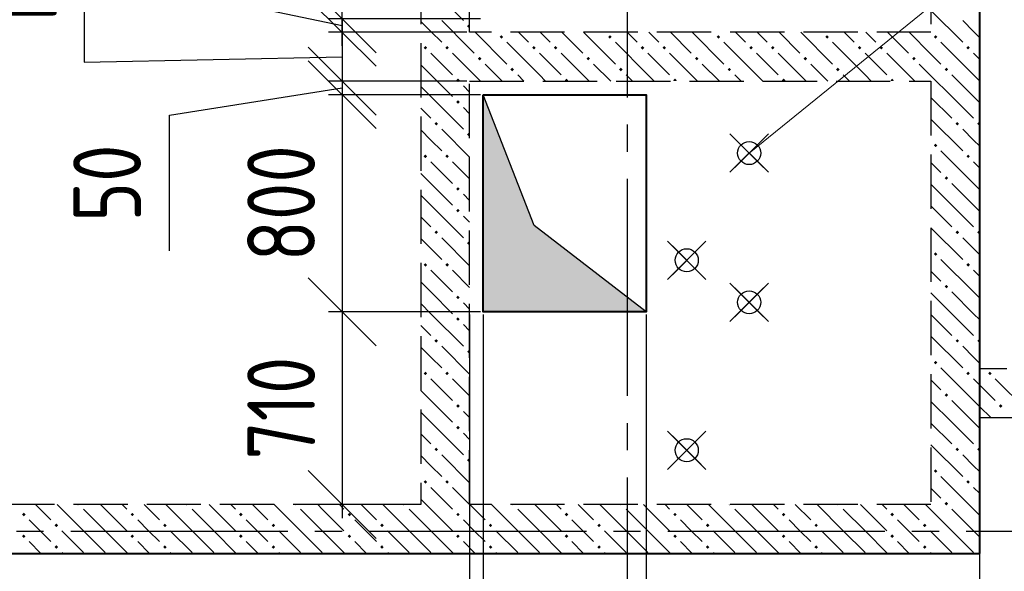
# Model space of a CAD drawing. Header units: millimetres. Extents: x 40580 to 1168286, y -220995 to 81020.
# Tile 5 of 194: x 222940 to 226569, y -110565 to -108532. Entities that reach past the tile are written whole.
import ezdxf

# ---------------------------------------------------------------- set-up
doc = ezdxf.new("R2010")
doc.units = ezdxf.units.MM
for name, pattern in [('______2', [270, 200, -70]), ('______5', [1100, 800, -100, 100, -100]), ('CENTER', [2, 1.25, -0.25, 0.25, -0.25])]:
    doc.linetypes.add(name, pattern=pattern)
for name, color, linetype, lineweight in [('Standard', 7, 'Continuous', 25), ('ОСИ', 7, 'CENTER', 15), ('Основная', 7, 'Continuous', 40), ('Примечания', 7, 'Continuous', 13), ('Размерная линия_ общее', 7, 'Continuous', 25)]:
    doc.layers.add(name, color=color, linetype=linetype, lineweight=lineweight)
doc.layers.add('ЖБ Стена верхний уровень', color=7, linetype='______2', true_color=0x656565)
doc.layers.add('Тонкие', color=7, linetype='Continuous')
doc.layers.add('ФВ-2', color=7, linetype='Continuous')
doc.styles.add('GOST 2.304-81', font='txt')
doc.dimstyles.new('СПДС', dxfattribs={"dimscale": 125, "dimtxt": 250, "dimasz": 250, "dimexe": 50, "dimexo": 10, "dimgap": 100, "dimtad": 1, "dimdec": 0, "dimtxsty": 'GOST 2.304-81', "dimblk": 'OBLIQUE', "dimcen": 250, "dimdle": 50, "dimadec": 0, "dimazin": 2, "dimtfac": 0.75, "dimtdec": 0, "dimtmove": 1, "dimatfit": 3, "dimfxl": 1, "dimtfill": 1, "dimtolj": 1, "dimarcsym": 1})

# ---------------------------------------------------------------- blocks, each defined once
blk = doc.blocks.new('_OBLIQUE')
at = {"color": 0, "linetype": 'ByBlock'}
blk.add_line((-0.5, -0.5), (0.5, 0.5), dxfattribs=at)
blk = doc.blocks.new('*D17484')
at = {"layer": 'Defpoints', "color": 0}
for p in [(224648.3, -109608.4), (224128.7, -110318.4), (224418.3, -110318.4)]:
    blk.add_point(p, dxfattribs=at)
at = {"layer": 'Тонкие', "color": 0, "lineweight": -2}
for p, q in [((224128.7, -109558.4), (224128.7, -110368.4)), ((224638.3, -109608.4), (224078.7, -109608.4)), ((224408.3, -110318.4), (224078.7, -110318.4))]:
    blk.add_line(p, q, dxfattribs=at)
at = {"layer": 'Тонкие', "color": 0, "lineweight": -2, "xscale": 250, "yscale": 250, "zscale": 250}
for p, rotation in [((224128.7, -109608.4), 90), ((224128.7, -110318.4), 270)]:
    blk.add_blockref('_OBLIQUE', p, dxfattribs=dict(at, rotation=rotation))
at = {"layer": 'Тонкие', "color": 0, "insert": (223903.7, -109963.4), "char_height": 250, "attachment_point": 5, "rotation": 90, "style": 'GOST 2.304-81', "bg_fill": 3, "box_fill_scale": 1.1, "bg_fill_color": 256, "bg_fill_true_color": 13158600, "bg_fill_transparency": 0}
blk.add_mtext('\\A1;710', dxfattribs=at)
blk = doc.blocks.new('*D17485')
at = {"layer": 'Defpoints', "color": 0}
for p in [(224648.3, -108808.4), (224128.7, -109608.4), (224648.3, -109608.4)]:
    blk.add_point(p, dxfattribs=at)
at = {"layer": 'Тонкие', "color": 0, "lineweight": -2}
for p, q in [((224128.7, -108758.4), (224128.7, -109658.4)), ((224638.3, -108808.4), (224078.7, -108808.4)), ((224638.3, -109608.4), (224078.7, -109608.4))]:
    blk.add_line(p, q, dxfattribs=at)
at = {"layer": 'Тонкие', "color": 0, "lineweight": -2, "xscale": 250, "yscale": 250, "zscale": 250}
for p, rotation in [((224128.7, -108808.4), 90), ((224128.7, -109608.4), 270)]:
    blk.add_blockref('_OBLIQUE', p, dxfattribs=dict(at, rotation=rotation))
at = {"layer": 'Тонкие', "color": 0, "insert": (223903.7, -109208.4), "char_height": 250, "attachment_point": 5, "rotation": 90, "style": 'GOST 2.304-81', "bg_fill": 3, "box_fill_scale": 1.1, "bg_fill_color": 256, "bg_fill_true_color": 13158600, "bg_fill_transparency": 0}
blk.add_mtext('\\A1;800', dxfattribs=at)
blk = doc.blocks.new('*D17486')
at = {"layer": 'Defpoints', "color": 0}
for p in [(224598.3, -108758.4), (224128.7, -108808.4), (224648.3, -108808.4)]:
    blk.add_point(p, dxfattribs=at)
at = {"layer": 'Тонкие', "color": 0, "lineweight": -2}
for p, q in [((224128.7, -108708.4), (224128.7, -108858.4)), ((224588.3, -108758.4), (224078.7, -108758.4)), ((223492.6, -108884.1), (224128.7, -108783.4)), ((224638.3, -108808.4), (224078.7, -108808.4)), ((223492.6, -109384.1), (223492.6, -108884.1))]:
    blk.add_line(p, q, dxfattribs=at)
at = {"layer": 'Тонкие', "color": 0, "lineweight": -2, "xscale": 250, "yscale": 250, "zscale": 250}
for p, rotation in [((224128.7, -108758.4), 270), ((224128.7, -108808.4), 90)]:
    blk.add_blockref('_OBLIQUE', p, dxfattribs=dict(at, rotation=rotation))
at = {"layer": 'Тонкие', "color": 0, "insert": (223262.4, -109134.1), "char_height": 250, "attachment_point": 5, "rotation": 90, "style": 'GOST 2.304-81', "bg_fill": 3, "box_fill_scale": 1.1, "bg_fill_color": 256, "bg_fill_true_color": 13158600, "bg_fill_transparency": 0}
blk.add_mtext('\\A1;50', dxfattribs=at)
blk = doc.blocks.new('*D17487')
at = {"layer": 'Defpoints', "color": 0}
for p in [(224598.3, -108578.4), (224128.7, -108758.4), (224598.3, -108758.4)]:
    blk.add_point(p, dxfattribs=at)
at = {"layer": 'Тонкие', "color": 0, "lineweight": -2}
for p, q in [((223177.3, -108056.5), (223177.3, -108687.8)), ((224128.7, -108528.4), (224128.7, -108808.4)), ((224588.3, -108578.4), (224078.7, -108578.4)), ((223177.3, -108687.8), (224128.7, -108668.4)), ((224588.3, -108758.4), (224078.7, -108758.4))]:
    blk.add_line(p, q, dxfattribs=at)
at = {"layer": 'Тонкие', "color": 0, "lineweight": -2, "xscale": 250, "yscale": 250, "zscale": 250}
for p, rotation in [((224128.7, -108578.4), 270), ((224128.7, -108758.4), 90)]:
    blk.add_blockref('_OBLIQUE', p, dxfattribs=dict(at, rotation=rotation))
at = {"layer": 'Тонкие', "color": 0, "insert": (222952.3, -108372.1), "char_height": 250, "attachment_point": 5, "rotation": 90, "style": 'GOST 2.304-81', "bg_fill": 3, "box_fill_scale": 1.1, "bg_fill_color": 256, "bg_fill_true_color": 13158600, "bg_fill_transparency": 0}
blk.add_mtext('\\A1;180', dxfattribs=at)
blk = doc.blocks.new('*D17488')
at = {"layer": 'Defpoints', "color": 0}
for p in [(224128.7, -107428.4), (224648.3, -107428.4), (224648.3, -108528.4)]:
    blk.add_point(p, dxfattribs=at)
at = {"layer": 'Тонкие', "color": 0, "lineweight": -2}
for p, q in [((224128.7, -108578.4), (224128.7, -107378.4)), ((224638.3, -107428.4), (224078.7, -107428.4)), ((224638.3, -108528.4), (224078.7, -108528.4))]:
    blk.add_line(p, q, dxfattribs=at)
at = {"layer": 'Тонкие', "color": 0, "lineweight": -2, "xscale": 250, "yscale": 250, "zscale": 250}
for p, rotation in [((224128.7, -107428.4), 90), ((224128.7, -108528.4), 270)]:
    blk.add_blockref('_OBLIQUE', p, dxfattribs=dict(at, rotation=rotation))
at = {"layer": 'Тонкие', "color": 0, "insert": (223903.7, -107978.4), "char_height": 250, "attachment_point": 5, "rotation": 90, "style": 'GOST 2.304-81', "bg_fill": 3, "box_fill_scale": 1.1, "bg_fill_color": 256, "bg_fill_true_color": 13158600, "bg_fill_transparency": 0}
blk.add_mtext('\\A1;1100', dxfattribs=at)
blk = doc.blocks.new('*D17489')
at = {"layer": 'Defpoints', "color": 0}
for p in [(224128.7, -108528.4), (224648.3, -108528.4), (224598.3, -108578.4)]:
    blk.add_point(p, dxfattribs=at)
at = {"layer": 'Тонкие', "color": 0, "lineweight": -2}
for p, q in [((223656.3, -107953.4), (223656.3, -108453.4)), ((223656.3, -108453.4), (224128.7, -108553.4)), ((224128.7, -108628.4), (224128.7, -108478.4)), ((224638.3, -108528.4), (224078.7, -108528.4)), ((224588.3, -108578.4), (224078.7, -108578.4))]:
    blk.add_line(p, q, dxfattribs=at)
at = {"layer": 'Тонкие', "color": 0, "lineweight": -2, "xscale": 250, "yscale": 250, "zscale": 250}
for p, rotation in [((224128.7, -108528.4), 270), ((224128.7, -108578.4), 90)]:
    blk.add_blockref('_OBLIQUE', p, dxfattribs=dict(at, rotation=rotation))
at = {"layer": 'Тонкие', "color": 0, "insert": (223426.1, -108203.4), "char_height": 250, "attachment_point": 5, "rotation": 90, "style": 'GOST 2.304-81', "bg_fill": 3, "box_fill_scale": 1.1, "bg_fill_color": 256, "bg_fill_true_color": 13158600, "bg_fill_transparency": 0}
blk.add_mtext('\\A1;50', dxfattribs=at)
blk = doc.blocks.new('*D17493')
at = {"layer": 'Defpoints', "color": 0}
for p in [(224648.3, -109608.4), (225248.3, -109608.4), (225248.3, -111041)]:
    blk.add_point(p, dxfattribs=at)
at = {"layer": 'Тонкие', "color": 0, "lineweight": -2}
for p, q in [((224648.3, -109618.4), (224648.3, -111091)), ((225248.3, -109618.4), (225248.3, -111091)), ((224598.3, -111041), (225298.3, -111041))]:
    blk.add_line(p, q, dxfattribs=at)
at = {"layer": 'Тонкие', "color": 0, "lineweight": -2, "xscale": 250, "yscale": 250, "zscale": 250, "rotation": 180}
blk.add_blockref('_OBLIQUE', (224648.3, -111041), dxfattribs=at)
at = {"layer": 'Тонкие', "color": 0, "lineweight": -2, "xscale": 250, "yscale": 250, "zscale": 250}
blk.add_blockref('_OBLIQUE', (225248.3, -111041), dxfattribs=at)
at = {"layer": 'Тонкие', "color": 0, "insert": (224948.3, -110808.8), "char_height": 250, "attachment_point": 5, "style": 'GOST 2.304-81', "bg_fill": 3, "box_fill_scale": 1.1, "bg_fill_color": 256, "bg_fill_true_color": 13158600, "bg_fill_transparency": 0}
blk.add_mtext('\\A1;600', dxfattribs=at)
blk = doc.blocks.new('*D17494')
at = {"layer": 'Defpoints', "color": 0}
for p in [(224598.3, -109608.4), (224648.3, -109608.4), (224648.3, -111041)]:
    blk.add_point(p, dxfattribs=at)
at = {"layer": 'Тонкие', "color": 0, "lineweight": -2}
for p, q in [((224598.3, -109618.4), (224598.3, -111091)), ((224648.3, -109618.4), (224648.3, -111091)), ((224598.3, -111041), (223800.9, -111041)), ((224548.3, -111041), (224698.3, -111041))]:
    blk.add_line(p, q, dxfattribs=at)
at = {"layer": 'Тонкие', "color": 0, "lineweight": -2, "xscale": 250, "yscale": 250, "zscale": 250}
blk.add_blockref('_OBLIQUE', (224598.3, -111041), dxfattribs=at)
at = {"layer": 'Тонкие', "color": 0, "lineweight": -2, "xscale": 250, "yscale": 250, "zscale": 250, "rotation": 180}
blk.add_blockref('_OBLIQUE', (224648.3, -111041), dxfattribs=at)
at = {"layer": 'Тонкие', "color": 0, "insert": (224050.9, -110810.8), "char_height": 250, "attachment_point": 5, "style": 'GOST 2.304-81', "bg_fill": 3, "box_fill_scale": 1.1, "bg_fill_color": 256, "bg_fill_true_color": 13158600, "bg_fill_transparency": 0}
blk.add_mtext('\\A1;50', dxfattribs=at)

msp = doc.modelspace()

# ---------------------------------------------------------------- hatches: boundary and pattern name
at = {"layer": 'ЖБ Стена верхний уровень', "linetype": 'Continuous', "lineweight": -3, "transparency": 33554687}
for points in [[(224588.7, -108555.3), (224595.2, -108548.8), (224598.3, -108551.9), (224598.3, -108558.7), (224595.2, -108561.8)], [(224708.7, -108595.3), (224715.2, -108588.8), (224721.7, -108595.3), (224715.2, -108601.8)], [(225108.7, -108595.3), (225115.2, -108588.8), (225121.7, -108595.3), (225115.2, -108601.8)], [(225508.7, -108595.3), (225515.2, -108588.8), (225521.7, -108595.3), (225515.2, -108601.8)], [(225908.7, -108595.3), (225915.2, -108588.8), (225921.7, -108595.3), (225915.2, -108601.8)], [(226308.7, -108595.3), (226315.2, -108588.8), (226321.7, -108595.3), (226315.2, -108601.8)], [(224428.7, -108635.3), (224435.2, -108628.8), (224441.7, -108635.3), (224435.2, -108641.8)], [(224508.7, -108635.3), (224515.2, -108628.8), (224521.7, -108635.3), (224515.2, -108641.8)], [(224828.7, -108635.3), (224835.2, -108628.8), (224841.7, -108635.3), (224835.2, -108641.8)], [(224908.7, -108635.3), (224915.2, -108628.8), (224921.7, -108635.3), (224915.2, -108641.8)], [(225228.7, -108635.3), (225235.2, -108628.8), (225241.7, -108635.3), (225235.2, -108641.8)], [(225308.7, -108635.3), (225315.2, -108628.8), (225321.7, -108635.3), (225315.2, -108641.8)], [(225628.7, -108635.3), (225635.2, -108628.8), (225641.7, -108635.3), (225635.2, -108641.8)], [(225708.7, -108635.3), (225715.2, -108628.8), (225721.7, -108635.3), (225715.2, -108641.8)], [(226028.7, -108635.3), (226035.2, -108628.8), (226041.7, -108635.3), (226035.2, -108641.8)], [(226108.7, -108635.3), (226115.2, -108628.8), (226121.7, -108635.3), (226115.2, -108641.8)], [(226428.7, -108635.3), (226435.2, -108628.8), (226441.7, -108635.3), (226435.2, -108641.8)], [(224628.7, -108675.3), (224635.2, -108668.8), (224641.7, -108675.3), (224635.2, -108681.8)], [(225028.7, -108675.3), (225035.2, -108668.8), (225041.7, -108675.3), (225035.2, -108681.8)], [(225428.7, -108675.3), (225435.2, -108668.8), (225441.7, -108675.3), (225435.2, -108681.8)], [(225828.7, -108675.3), (225835.2, -108668.8), (225841.7, -108675.3), (225835.2, -108681.8)], [(226228.7, -108675.3), (226235.2, -108668.8), (226241.7, -108675.3), (226235.2, -108681.8)], [(224748.7, -108715.3), (224755.2, -108708.8), (224761.7, -108715.3), (224755.2, -108721.8)], [(225148.7, -108715.3), (225155.2, -108708.8), (225161.7, -108715.3), (225155.2, -108721.8)], [(225548.7, -108715.3), (225555.2, -108708.8), (225561.7, -108715.3), (225555.2, -108721.8)], [(225948.7, -108715.3), (225955.2, -108708.8), (225961.7, -108715.3), (225955.2, -108721.8)], [(226348.7, -108715.3), (226355.2, -108708.8), (226361.7, -108715.3), (226355.2, -108721.8)], [(224548.7, -108755.3), (224555.2, -108748.8), (224561.7, -108755.3), (224555.2, -108761.8)], [(224948.7, -108755.3), (224955.2, -108748.8), (224961.7, -108755.3), (224958.6, -108758.4), (224951.9, -108758.4)], [(225348.7, -108755.3), (225355.2, -108748.8), (225361.7, -108755.3), (225358.6, -108758.4), (225351.9, -108758.4)], [(225748.7, -108755.3), (225755.2, -108748.8), (225761.7, -108755.3), (225758.6, -108758.4), (225751.9, -108758.4)], [(226148.7, -108755.3), (226155.2, -108748.8), (226161.7, -108755.3), (226158.6, -108758.4), (226151.9, -108758.4)], [(224548.7, -108835.3), (224555.2, -108828.8), (224561.7, -108835.3), (224555.2, -108841.8)], [(224468.7, -108915.3), (224475.3, -108908.8), (224481.7, -108915.3), (224475.3, -108921.8)], [(226388.7, -108915.3), (226395.2, -108908.8), (226401.7, -108915.3), (226395.2, -108921.8)], [(226468.7, -108915.3), (226475.3, -108908.8), (226478.3, -108911.9), (226478.3, -108918.8), (226475.3, -108921.8)], [(224588.7, -108955.3), (224595.2, -108948.8), (224598.3, -108951.9), (224598.3, -108958.7), (224595.2, -108961.8)], [(226308.7, -108995.3), (226315.2, -108988.8), (226321.7, -108995.3), (226315.2, -109001.8)], [(224428.7, -109035.3), (224435.2, -109028.8), (224441.7, -109035.3), (224435.2, -109041.8)], [(224508.7, -109035.3), (224515.2, -109028.8), (224521.7, -109035.3), (224515.2, -109041.8)], [(226428.7, -109035.3), (226435.2, -109028.8), (226441.7, -109035.3), (226435.2, -109041.8)], [(226348.7, -109115.3), (226355.2, -109108.8), (226361.7, -109115.3), (226355.2, -109121.8)], [(224548.7, -109155.3), (224555.2, -109148.8), (224561.7, -109155.3), (224555.2, -109161.8)], [(224548.7, -109235.3), (224555.2, -109228.8), (224561.7, -109235.3), (224555.2, -109241.8)], [(224468.7, -109315.3), (224475.3, -109308.8), (224481.7, -109315.3), (224475.3, -109321.8)], [(226388.7, -109315.3), (226395.2, -109308.8), (226401.7, -109315.3), (226395.2, -109321.8)], [(226468.7, -109315.3), (226475.3, -109308.8), (226478.3, -109311.9), (226478.3, -109318.8), (226475.3, -109321.8)], [(224588.7, -109355.3), (224595.2, -109348.8), (224598.3, -109351.9), (224598.3, -109358.7), (224595.2, -109361.8)], [(226308.7, -109395.3), (226315.2, -109388.8), (226321.7, -109395.3), (226315.2, -109401.8)], [(224428.7, -109435.3), (224435.2, -109428.8), (224441.7, -109435.3), (224435.2, -109441.8)], [(224508.7, -109435.3), (224515.2, -109428.8), (224521.7, -109435.3), (224515.2, -109441.8)], [(226428.7, -109435.3), (226435.2, -109428.8), (226441.7, -109435.3), (226435.2, -109441.8)], [(226348.7, -109515.3), (226355.2, -109508.8), (226361.7, -109515.3), (226355.2, -109521.8)], [(224548.7, -109555.3), (224555.2, -109548.8), (224561.7, -109555.3), (224555.2, -109561.8)], [(224548.7, -109635.3), (224555.2, -109628.8), (224561.7, -109635.3), (224555.2, -109641.8)], [(224468.7, -109715.3), (224475.3, -109708.8), (224481.7, -109715.3), (224475.3, -109721.8)], [(226388.7, -109715.3), (226395.2, -109708.8), (226401.7, -109715.3), (226395.2, -109721.8)], [(226468.7, -109715.3), (226475.3, -109708.8), (226478.3, -109711.9), (226478.3, -109718.8), (226475.3, -109721.8)], [(224588.7, -109755.3), (224595.2, -109748.8), (224598.3, -109751.9), (224598.3, -109758.7), (224595.2, -109761.8)], [(226308.7, -109795.3), (226315.2, -109788.8), (226321.7, -109795.3), (226315.2, -109801.8)], [(224428.7, -109835.3), (224435.2, -109828.8), (224441.7, -109835.3), (224435.2, -109841.8)], [(224508.7, -109835.3), (224515.2, -109828.8), (224521.7, -109835.3), (224515.2, -109841.8)], [(226428.7, -109835.3), (226435.2, -109828.8), (226441.7, -109835.3), (226435.2, -109841.8)], [(226508.7, -109835.3), (226515.2, -109828.8), (226521.7, -109835.3), (226515.2, -109841.8)], [(226348.7, -109915.3), (226355.2, -109908.8), (226361.7, -109915.3), (226355.2, -109921.8)], [(224548.7, -109955.3), (224555.2, -109948.8), (224561.7, -109955.3), (224555.2, -109961.8)], [(226548.7, -109955.3), (226555.2, -109948.8), (226561.7, -109955.3), (226555.2, -109961.8)], [(224548.7, -110035.3), (224555.2, -110028.8), (224561.7, -110035.3), (224555.2, -110041.8)], [(224468.7, -110115.3), (224475.3, -110108.8), (224481.7, -110115.3), (224475.3, -110121.8)], [(226388.7, -110115.3), (226395.2, -110108.8), (226401.7, -110115.3), (226395.2, -110121.8)], [(226468.7, -110115.3), (226475.3, -110108.8), (226478.3, -110111.9), (226478.3, -110118.8), (226475.3, -110121.8)], [(224588.7, -110155.3), (224595.2, -110148.8), (224598.3, -110151.9), (224598.3, -110158.7), (224595.2, -110161.8)], [(226308.7, -110195.3), (226315.2, -110188.8), (226321.7, -110195.3), (226315.2, -110201.8)], [(224428.7, -110235.3), (224435.2, -110228.8), (224441.7, -110235.3), (224435.2, -110241.8)], [(224508.7, -110235.3), (224515.2, -110228.8), (224521.7, -110235.3), (224515.2, -110241.8)], [(226428.7, -110235.3), (226435.2, -110228.8), (226441.7, -110235.3), (226435.2, -110241.8)], [(223158.6, -110318.4), (223155.2, -110321.8), (223151.9, -110318.4)], [(223558.6, -110318.4), (223555.2, -110321.8), (223551.9, -110318.4)], [(223958.6, -110318.4), (223955.2, -110321.8), (223951.9, -110318.4)], [(224358.6, -110318.4), (224355.2, -110321.8), (224351.9, -110318.4)], [(224758.6, -110318.4), (224755.2, -110321.8), (224751.9, -110318.4)], [(225158.6, -110318.4), (225155.2, -110321.8), (225151.9, -110318.4)], [(225558.6, -110318.4), (225555.2, -110321.8), (225551.9, -110318.4)], [(225958.6, -110318.4), (225955.2, -110321.8), (225951.9, -110318.4)], [(226348.7, -110315.3), (226355.2, -110308.8), (226361.7, -110315.3), (226355.2, -110321.8)], [(222948.7, -110355.3), (222955.2, -110348.8), (222961.7, -110355.3), (222955.2, -110361.8)], [(223348.7, -110355.3), (223355.2, -110348.8), (223361.7, -110355.3), (223355.2, -110361.8)], [(223748.7, -110355.3), (223755.2, -110348.8), (223761.7, -110355.3), (223755.2, -110361.8)], [(224148.7, -110355.3), (224155.2, -110348.8), (224161.7, -110355.3), (224155.2, -110361.8)], [(224548.7, -110355.3), (224555.2, -110348.8), (224561.7, -110355.3), (224555.2, -110361.8)], [(224948.7, -110355.3), (224955.2, -110348.8), (224961.7, -110355.3), (224955.2, -110361.8)], [(225348.7, -110355.3), (225355.2, -110348.8), (225361.7, -110355.3), (225355.2, -110361.8)], [(225748.7, -110355.3), (225755.2, -110348.8), (225761.7, -110355.3), (225755.2, -110361.8)], [(226148.7, -110355.3), (226155.2, -110348.8), (226161.7, -110355.3), (226155.2, -110361.8)], [(223068.7, -110395.3), (223075.3, -110388.8), (223081.7, -110395.3), (223075.3, -110401.8)], [(223468.7, -110395.3), (223475.3, -110388.8), (223481.7, -110395.3), (223475.3, -110401.8)], [(223868.7, -110395.3), (223875.3, -110388.8), (223881.7, -110395.3), (223875.3, -110401.8)], [(224268.7, -110395.3), (224275.3, -110388.8), (224281.7, -110395.3), (224275.3, -110401.8)], [(224668.7, -110395.3), (224675.3, -110388.8), (224681.7, -110395.3), (224675.3, -110401.8)], [(225068.7, -110395.3), (225075.3, -110388.8), (225081.7, -110395.3), (225075.3, -110401.8)], [(225468.7, -110395.3), (225475.3, -110388.8), (225481.7, -110395.3), (225475.3, -110401.8)], [(225868.7, -110395.3), (225875.3, -110388.8), (225881.7, -110395.3), (225875.3, -110401.8)], [(226268.7, -110395.3), (226275.3, -110388.8), (226281.7, -110395.3), (226275.3, -110401.8)], [(222948.7, -110435.3), (222955.2, -110428.8), (222961.7, -110435.3), (222955.2, -110441.8)], [(223348.7, -110435.3), (223355.2, -110428.8), (223361.7, -110435.3), (223355.2, -110441.8)], [(223748.7, -110435.3), (223755.2, -110428.8), (223761.7, -110435.3), (223755.2, -110441.8)], [(224148.7, -110435.3), (224155.2, -110428.8), (224161.7, -110435.3), (224155.2, -110441.8)], [(224548.7, -110435.3), (224555.2, -110428.8), (224561.7, -110435.3), (224555.2, -110441.8)], [(224948.7, -110435.3), (224955.2, -110428.8), (224961.7, -110435.3), (224955.2, -110441.8)], [(225348.7, -110435.3), (225355.2, -110428.8), (225361.7, -110435.3), (225355.2, -110441.8)], [(225748.7, -110435.3), (225755.2, -110428.8), (225761.7, -110435.3), (225755.2, -110441.8)], [(226148.7, -110435.3), (226155.2, -110428.8), (226161.7, -110435.3), (226155.2, -110441.8)], [(223068.7, -110475.3), (223075.3, -110468.8), (223081.7, -110475.3), (223075.3, -110481.8)], [(223468.7, -110475.3), (223475.3, -110468.8), (223481.7, -110475.3), (223475.3, -110481.8)], [(223868.7, -110475.3), (223875.3, -110468.8), (223881.7, -110475.3), (223875.3, -110481.8)], [(224268.7, -110475.3), (224275.3, -110468.8), (224281.7, -110475.3), (224275.3, -110481.8)], [(224668.7, -110475.3), (224675.3, -110468.8), (224681.7, -110475.3), (224675.3, -110481.8)], [(225068.7, -110475.3), (225075.3, -110468.8), (225081.7, -110475.3), (225075.3, -110481.8)], [(225468.7, -110475.3), (225475.3, -110468.8), (225481.7, -110475.3), (225475.3, -110481.8)], [(225868.7, -110475.3), (225875.3, -110468.8), (225881.7, -110475.3), (225875.3, -110481.8)], [(226268.7, -110475.3), (226275.3, -110468.8), (226281.7, -110475.3), (226275.3, -110481.8)]]:
    msp.add_hatch(color=7, dxfattribs=at).paths.add_polyline_path(points, flags=16)

# ---------------------------------------------------------------- linework, layer by layer
for centre in [(225628.3, -109023.4), (225398.3, -109418.4), (225628.3, -109573.4), (225398.3, -110118.4)]:
    msp.add_circle(centre, 42.5)
at = {"layer": 'Standard', "color": 251, "linetype": 'Continuous', "lineweight": -3, "true_color": 0x656565, "transparency": 33554687}
for points in [[(226478.3, -111651.8), (226478.3, -111270.3), (226478.3, -111270.3), (226478.3, -110498.4)], [(226478.3, -112051.8), (226478.3, -112034.8), (226478.3, -112034.8), (226478.3, -110498.4)]]:
    msp.add_lwpolyline(points, dxfattribs=at)
at = {"layer": 'ЖБ Стена верхний уровень', "color": 251, "linetype": '______2', "lineweight": -3, "true_color": 0x656565, "transparency": 33554687}
for p, q in [((226478.3, -109818.4), (226478.3, -104668.4)), ((224418.3, -105918.4), (224418.3, -110318.4)), ((224598.3, -108578.4), (224598.3, -105918.4)), ((226298.3, -105918.4), (226298.3, -108578.4)), ((226298.3, -108578.4), (224598.3, -108578.4)), ((224598.3, -110318.4), (224598.3, -108758.4)), ((224598.3, -108758.4), (226298.3, -108758.4)), ((226298.3, -108758.4), (226298.3, -110318.4)), ((229008.3, -109818.4), (226478.3, -109818.4)), ((226478.3, -110498.4), (226478.3, -109998.4)), ((226478.3, -109998.4), (229008.3, -109998.4)), ((224418.3, -110318.4), (221348.3, -110318.4)), ((226298.3, -110318.4), (224598.3, -110318.4)), ((221348.3, -110498.4), (224418.3, -110498.4)), ((224418.3, -110498.4), (224598.3, -110498.4)), ((224598.3, -110498.4), (226298.3, -110498.4)), ((226298.3, -110498.4), (226478.3, -110498.4))]:
    msp.add_line(p, q, dxfattribs=at)
at = {"layer": 'ЖБ Стена верхний уровень', "color": 9, "linetype": 'Continuous', "lineweight": -3, "true_color": 0xc7c7c7, "transparency": 33554687}
for p, q in [((224455.2, -108415.3), (224575.3, -108535.3)), ((226298.3, -108498.4), (226415.2, -108615.3)), ((224455.2, -108575.3), (224418.3, -108538.3)), ((224495.2, -108535.3), (224598.3, -108638.4)), ((226455.2, -108575.3), (226415.2, -108535.3)), ((224495.2, -108615.3), (224455.2, -108575.3)), ((224618.4, -108578.4), (224735.2, -108695.3)), ((224778.4, -108578.4), (224815.2, -108615.3)), ((224895.2, -108615.3), (224858.4, -108578.4)), ((224938.4, -108578.4), (225015.2, -108655.3)), ((225018.4, -108578.4), (225135.2, -108695.3)), ((225178.4, -108578.4), (225215.2, -108615.3)), ((225295.2, -108615.3), (225258.4, -108578.4)), ((225338.4, -108578.4), (225415.2, -108655.3)), ((225418.4, -108578.4), (225535.2, -108695.3)), ((225578.4, -108578.4), (225615.2, -108615.3)), ((225695.2, -108615.3), (225658.4, -108578.4)), ((225738.4, -108578.4), (225815.2, -108655.3)), ((225818.4, -108578.4), (225935.2, -108695.3)), ((225978.4, -108578.4), (226015.2, -108615.3)), ((226095.2, -108615.3), (226058.4, -108578.4)), ((226138.4, -108578.4), (226215.2, -108655.3)), ((226218.4, -108578.4), (226298.3, -108658.4)), ((226478.3, -108598.4), (226455.2, -108575.3)), ((224855.2, -108735.3), (224735.2, -108615.3)), ((225255.2, -108735.3), (225135.2, -108615.3)), ((225655.2, -108735.3), (225535.2, -108615.3)), ((226055.2, -108735.3), (225935.2, -108615.3)), ((226455.2, -108735.3), (226335.2, -108615.3)), ((224455.2, -108655.3), (224535.2, -108735.3)), ((224535.2, -108655.3), (224598.3, -108718.4)), ((224598.3, -108638.4), (224615.2, -108655.3)), ((224855.2, -108655.3), (224935.2, -108735.3)), ((224935.2, -108655.3), (225038.4, -108758.4)), ((225255.2, -108655.3), (225335.2, -108735.3)), ((225335.2, -108655.3), (225438.4, -108758.4)), ((225655.2, -108655.3), (225735.2, -108735.3)), ((225735.2, -108655.3), (225838.4, -108758.4)), ((226055.2, -108655.3), (226135.2, -108735.3)), ((226135.2, -108655.3), (226238.4, -108758.4)), ((226298.3, -108658.4), (226335.2, -108695.3)), ((226455.2, -108655.3), (226478.3, -108678.4)), ((224455.2, -108735.3), (224418.3, -108698.3)), ((224718.4, -108758.4), (224655.2, -108695.3)), ((225118.4, -108758.4), (225055.2, -108695.3)), ((225518.4, -108758.4), (225455.2, -108695.3)), ((225918.4, -108758.4), (225855.2, -108695.3)), ((226298.3, -108738.4), (226255.2, -108695.3)), ((224455.2, -108735.3), (224535.2, -108815.3)), ((224598.3, -108718.4), (224638.4, -108758.4)), ((224775.3, -108735.3), (224798.4, -108758.4)), ((224855.2, -108735.3), (224878.4, -108758.4)), ((225175.3, -108735.3), (225198.4, -108758.4)), ((225255.2, -108735.3), (225278.4, -108758.4)), ((225575.3, -108735.3), (225598.4, -108758.4)), ((225655.2, -108735.3), (225678.4, -108758.4)), ((225975.3, -108735.3), (225998.4, -108758.4)), ((226055.2, -108735.3), (226078.4, -108758.4)), ((226375.3, -108815.3), (226298.3, -108738.4)), ((226375.3, -108735.3), (226455.2, -108815.3)), ((226455.2, -108735.3), (226478.3, -108758.4)), ((224598.3, -108798.4), (224575.3, -108775.3)), ((224418.3, -108778.3), (224455.2, -108815.3)), ((224455.2, -108815.3), (224575.3, -108935.3)), ((226298.3, -108818.4), (226375.3, -108895.3)), ((226375.3, -108815.3), (226455.2, -108895.3)), ((226455.2, -108815.3), (226478.3, -108838.4)), ((224418.3, -108858.3), (224455.2, -108895.3)), ((224575.3, -108855.3), (224598.3, -108878.4)), ((226298.3, -108898.4), (226415.2, -109015.3)), ((224455.2, -108975.3), (224418.3, -108938.3)), ((224495.2, -108935.3), (224598.3, -109038.4)), ((226455.2, -108975.3), (226415.2, -108935.3)), ((224495.2, -109015.3), (224455.2, -108975.3)), ((226478.3, -108998.4), (226455.2, -108975.3)), ((226455.2, -109135.3), (226335.2, -109015.3)), ((224455.2, -109055.3), (224535.2, -109135.3)), ((224535.2, -109055.3), (224598.3, -109118.4)), ((226298.3, -109058.4), (226335.2, -109095.3)), ((226455.2, -109055.3), (226478.3, -109078.4)), ((224455.2, -109135.3), (224418.3, -109098.3)), ((224455.2, -109135.3), (224535.2, -109215.3)), ((226375.3, -109135.3), (226455.2, -109215.3)), ((226455.2, -109135.3), (226478.3, -109158.4)), ((226375.3, -109215.3), (226298.3, -109138.4)), ((224418.3, -109178.3), (224455.2, -109215.3)), ((224598.3, -109198.4), (224575.3, -109175.3)), ((224455.2, -109215.3), (224575.3, -109335.3)), ((226298.3, -109218.4), (226375.3, -109295.3)), ((226375.3, -109215.3), (226455.2, -109295.3)), ((226455.2, -109215.3), (226478.3, -109238.4)), ((224418.3, -109258.3), (224455.2, -109295.3)), ((224575.3, -109255.3), (224598.3, -109278.4)), ((226298.3, -109298.4), (226415.2, -109415.3)), ((224455.2, -109375.3), (224418.3, -109338.3)), ((224495.2, -109335.3), (224598.3, -109438.4)), ((226455.2, -109375.3), (226415.2, -109335.3)), ((224495.2, -109415.3), (224455.2, -109375.3)), ((226478.3, -109398.4), (226455.2, -109375.3)), ((226455.2, -109535.3), (226335.2, -109415.3)), ((224455.2, -109455.3), (224535.2, -109535.3)), ((224535.2, -109455.3), (224598.3, -109518.4)), ((226298.3, -109458.4), (226335.2, -109495.3)), ((226455.2, -109455.3), (226478.3, -109478.4)), ((224455.2, -109535.3), (224418.3, -109498.3)), ((224455.2, -109535.3), (224535.2, -109615.3)), ((226375.3, -109535.3), (226455.2, -109615.3)), ((226455.2, -109535.3), (226478.3, -109558.4)), ((226375.3, -109615.3), (226298.3, -109538.4)), ((224418.3, -109578.3), (224455.2, -109615.3)), ((224598.3, -109598.4), (224575.3, -109575.3)), ((224455.2, -109615.3), (224575.3, -109735.3)), ((226298.3, -109618.4), (226375.3, -109695.3)), ((226375.3, -109615.3), (226455.2, -109695.3)), ((226455.2, -109615.3), (226478.3, -109638.4)), ((224418.3, -109658.3), (224455.2, -109695.3)), ((224575.3, -109655.3), (224598.3, -109678.4)), ((226298.3, -109698.4), (226415.2, -109815.3)), ((224455.2, -109775.3), (224418.3, -109738.3)), ((224495.2, -109735.3), (224598.3, -109838.4)), ((226455.2, -109775.3), (226415.2, -109735.3)), ((224495.2, -109815.3), (224455.2, -109775.3)), ((226478.3, -109798.4), (226455.2, -109775.3)), ((226455.2, -109935.3), (226335.2, -109815.3)), ((224455.2, -109855.3), (224535.2, -109935.3)), ((224535.2, -109855.3), (224598.3, -109918.4)), ((226298.3, -109858.4), (226335.2, -109895.3)), ((226455.2, -109855.3), (226478.3, -109878.4)), ((226535.2, -109855.3), (226655.2, -109975.3)), ((224455.2, -109935.3), (224418.3, -109898.3)), ((226478.3, -109878.4), (226535.2, -109935.3)), ((224455.2, -109935.3), (224535.2, -110015.3)), ((226375.3, -109935.3), (226455.2, -110015.3)), ((226455.2, -109935.3), (226478.3, -109958.4)), ((226375.3, -110015.3), (226298.3, -109938.4)), ((226478.3, -109958.4), (226518.4, -109998.4)), ((224418.3, -109978.3), (224455.2, -110015.3)), ((224598.3, -109998.4), (224575.3, -109975.3)), ((224455.2, -110015.3), (224575.3, -110135.3)), ((226298.3, -110018.4), (226375.3, -110095.3)), ((226375.3, -110015.3), (226455.2, -110095.3)), ((226455.2, -110015.3), (226478.3, -110038.4)), ((224418.3, -110058.3), (224455.2, -110095.3)), ((224575.3, -110055.3), (224598.3, -110078.4)), ((226298.3, -110098.4), (226415.2, -110215.3)), ((224455.2, -110175.3), (224418.3, -110138.3)), ((224495.2, -110135.3), (224598.3, -110238.4)), ((226455.2, -110175.3), (226415.2, -110135.3)), ((224495.2, -110215.3), (224455.2, -110175.3)), ((226478.3, -110198.4), (226455.2, -110175.3)), ((226455.2, -110335.3), (226335.2, -110215.3)), ((224455.2, -110255.3), (224518.4, -110318.4)), ((224535.2, -110255.3), (224598.3, -110318.4)), ((226298.3, -110258.4), (226335.2, -110295.3)), ((226455.2, -110255.3), (226478.3, -110278.4)), ((224438.4, -110318.4), (224418.3, -110298.3)), ((222998.4, -110318.4), (223055.2, -110375.3)), ((223175.3, -110415.3), (223078.4, -110318.4)), ((223175.3, -110335.3), (223255.2, -110415.3)), ((223255.2, -110335.3), (223238.4, -110318.4)), ((223255.2, -110335.3), (223335.2, -110415.3)), ((223318.4, -110318.4), (223335.2, -110335.3)), ((223398.4, -110318.4), (223455.2, -110375.3)), ((223575.3, -110415.3), (223478.4, -110318.4)), ((223575.3, -110335.3), (223655.2, -110415.3)), ((223655.2, -110335.3), (223638.4, -110318.4)), ((223655.2, -110335.3), (223735.2, -110415.3)), ((223718.4, -110318.4), (223735.2, -110335.3)), ((223798.4, -110318.4), (223855.2, -110375.3)), ((223975.3, -110415.3), (223878.4, -110318.4)), ((223975.3, -110335.3), (224055.2, -110415.3)), ((224055.2, -110335.3), (224038.4, -110318.4)), ((224055.2, -110335.3), (224135.2, -110415.3)), ((224118.4, -110318.4), (224135.2, -110335.3)), ((224198.4, -110318.4), (224255.2, -110375.3)), ((224375.3, -110415.3), (224278.4, -110318.4)), ((224375.3, -110335.3), (224455.2, -110415.3)), ((224455.2, -110335.3), (224438.4, -110318.4)), ((224455.2, -110335.3), (224535.2, -110415.3)), ((224518.4, -110318.4), (224535.2, -110335.3)), ((224598.4, -110318.4), (224655.2, -110375.3)), ((224775.3, -110415.3), (224678.4, -110318.4)), ((224775.3, -110335.3), (224855.2, -110415.3)), ((224855.2, -110335.3), (224838.4, -110318.4)), ((224855.2, -110335.3), (224935.2, -110415.3)), ((224918.4, -110318.4), (224935.2, -110335.3)), ((224998.4, -110318.4), (225055.2, -110375.3)), ((225175.3, -110415.3), (225078.4, -110318.4)), ((225175.3, -110335.3), (225255.2, -110415.3)), ((225255.2, -110335.3), (225238.4, -110318.4)), ((225255.2, -110335.3), (225335.2, -110415.3)), ((225318.4, -110318.4), (225335.2, -110335.3)), ((225398.4, -110318.4), (225455.2, -110375.3)), ((225575.3, -110415.3), (225478.4, -110318.4)), ((225575.3, -110335.3), (225655.2, -110415.3)), ((225655.2, -110335.3), (225638.4, -110318.4)), ((225655.2, -110335.3), (225735.2, -110415.3)), ((225718.4, -110318.4), (225735.2, -110335.3)), ((225798.4, -110318.4), (225855.2, -110375.3)), ((225975.3, -110415.3), (225878.4, -110318.4)), ((225975.3, -110335.3), (226055.2, -110415.3)), ((226055.2, -110335.3), (226038.4, -110318.4)), ((226055.2, -110335.3), (226135.2, -110415.3)), ((226118.4, -110318.4), (226135.2, -110335.3)), ((226198.4, -110318.4), (226255.2, -110375.3)), ((226298.3, -110338.4), (226278.4, -110318.4)), ((226375.3, -110335.3), (226455.2, -110415.3)), ((226455.2, -110335.3), (226478.3, -110358.4)), ((226375.3, -110415.3), (226298.3, -110338.4)), ((223015.2, -110415.3), (222975.3, -110375.3)), ((223415.2, -110415.3), (223375.3, -110375.3)), ((223815.2, -110415.3), (223775.3, -110375.3)), ((224215.2, -110415.3), (224175.3, -110375.3)), ((224615.2, -110415.3), (224575.3, -110375.3)), ((225015.2, -110415.3), (224975.3, -110375.3)), ((225415.2, -110415.3), (225375.3, -110375.3)), ((225815.2, -110415.3), (225775.3, -110375.3)), ((226215.2, -110415.3), (226175.3, -110375.3)), ((223055.2, -110455.3), (223015.2, -110415.3)), ((223095.2, -110415.3), (223175.3, -110495.3)), ((223175.3, -110415.3), (223255.2, -110495.3)), ((223255.2, -110415.3), (223338.4, -110498.4)), ((223455.2, -110455.3), (223415.2, -110415.3)), ((223495.2, -110415.3), (223575.3, -110495.3)), ((223575.3, -110415.3), (223655.2, -110495.3)), ((223655.2, -110415.3), (223738.4, -110498.4)), ((223855.2, -110455.3), (223815.2, -110415.3)), ((223895.2, -110415.3), (223975.3, -110495.3)), ((223975.3, -110415.3), (224055.2, -110495.3)), ((224055.2, -110415.3), (224138.4, -110498.4)), ((224255.2, -110455.3), (224215.2, -110415.3)), ((224295.2, -110415.3), (224375.3, -110495.3)), ((224375.3, -110415.3), (224455.2, -110495.3)), ((224455.2, -110415.3), (224538.4, -110498.4)), ((224655.2, -110455.3), (224615.2, -110415.3)), ((224695.2, -110415.3), (224775.3, -110495.3)), ((224775.3, -110415.3), (224855.2, -110495.3)), ((224855.2, -110415.3), (224938.4, -110498.4)), ((225055.2, -110455.3), (225015.2, -110415.3)), ((225095.2, -110415.3), (225175.3, -110495.3)), ((225175.3, -110415.3), (225255.2, -110495.3)), ((225255.2, -110415.3), (225338.4, -110498.4)), ((225455.2, -110455.3), (225415.2, -110415.3)), ((225495.2, -110415.3), (225575.3, -110495.3)), ((225575.3, -110415.3), (225655.2, -110495.3)), ((225655.2, -110415.3), (225738.4, -110498.4)), ((225855.2, -110455.3), (225815.2, -110415.3)), ((225895.2, -110415.3), (225975.3, -110495.3)), ((225975.3, -110415.3), (226055.2, -110495.3)), ((226055.2, -110415.3), (226138.4, -110498.4)), ((226255.2, -110455.3), (226215.2, -110415.3)), ((226295.2, -110415.3), (226298.3, -110418.4)), ((226298.3, -110418.4), (226375.3, -110495.3)), ((226375.3, -110415.3), (226455.2, -110495.3)), ((226455.2, -110415.3), (226478.3, -110438.4)), ((222975.3, -110455.3), (223018.4, -110498.4)), ((223375.3, -110455.3), (223418.4, -110498.4)), ((223775.3, -110455.3), (223818.4, -110498.4)), ((224175.3, -110455.3), (224218.4, -110498.4)), ((224575.3, -110455.3), (224618.4, -110498.4)), ((224975.3, -110455.3), (225018.4, -110498.4)), ((225375.3, -110455.3), (225418.4, -110498.4)), ((225775.3, -110455.3), (225818.4, -110498.4)), ((226175.3, -110455.3), (226218.4, -110498.4)), ((223095.2, -110495.3), (223098.4, -110498.4)), ((223495.2, -110495.3), (223498.4, -110498.4)), ((223895.2, -110495.3), (223898.4, -110498.4)), ((224295.2, -110495.3), (224298.4, -110498.4)), ((224695.2, -110495.3), (224698.4, -110498.4)), ((225095.2, -110495.3), (225098.4, -110498.4)), ((225495.2, -110495.3), (225498.4, -110498.4)), ((225895.2, -110495.3), (225898.4, -110498.4)), ((226295.2, -110495.3), (226298.3, -110498.4)), ((226298.3, -110498.4), (226298.4, -110498.4))]:
    msp.add_line(p, q, dxfattribs=at)
at = {"layer": 'ОСИ', "color": 8, "linetype": '______5', "lineweight": -3, "transparency": 33554687}
for p, q in [((225178.3, -103618.4), (225178.3, -113118.4)), ((250328.3, -110418.4), (218768.3, -110418.4))]:
    msp.add_line(p, q, dxfattribs=at)
at = {"layer": 'Основная', "transparency": 33554687}
for p, q in [((226478.3, -110498.4), (226478.3, -106358.4)), ((222248.3, -110498.4), (226478.3, -110498.4))]:
    msp.add_line(p, q, dxfattribs=at)
msp.add_lwpolyline([(224648.3, -108808.4), (225248.3, -108808.4), (225248.3, -109608.4), (224648.3, -109608.4)], close=True, dxfattribs=at)
at = {"layer": 'Примечания', "color": 7, "linetype": 'Continuous', "lineweight": 13, "transparency": 33554687}
for p, q in [((225628.3, -109023.4), (226582.7, -108250.5)), ((225699, -108952.7), (225557.6, -109094.2)), ((225699, -109094.2), (225557.6, -108952.7)), ((225469, -109347.7), (225327.6, -109489.2)), ((225469, -109489.2), (225327.6, -109347.7)), ((225699, -109502.7), (225557.6, -109644.2)), ((225699, -109644.2), (225557.6, -109502.7)), ((225469, -110047.7), (225327.6, -110189.1)), ((225469, -110189.1), (225327.6, -110047.7))]:
    msp.add_line(p, q, dxfattribs=at)
at = {"layer": 'Размерная линия_ общее', "color": 7, "linetype": 'Continuous', "lineweight": 18, "transparency": 33554687}
for p, q in [((225681.3, -108970.4), (225575.3, -109076.5)), ((225681.3, -109076.5), (225575.3, -108970.4)), ((225451.3, -109365.4), (225345.3, -109471.5)), ((225451.3, -109471.5), (225345.3, -109365.4)), ((225681.3, -109520.4), (225575.3, -109626.5)), ((225681.3, -109626.5), (225575.3, -109520.4)), ((225451.3, -110065.3), (225345.3, -110171.4)), ((225451.3, -110171.4), (225345.3, -110065.3))]:
    msp.add_line(p, q, dxfattribs=at)

# ---------------------------------------------------------------- next in the draw order: dimensions: what is measured, and where the dimension line sits
at = {"layer": 'Тонкие'}
dim = msp.add_linear_dim(base=(224128.7, -110318.4), p1=(224648.3, -109608.4), p2=(224418.3, -110318.4), angle=90, dimstyle='СПДС', override={"dimscale": 1}, dxfattribs=at)
dim.commit()
dim.dimension.update_dxf_attribs({"geometry": '*D17484', "text_midpoint": (223903.7, -109963.4)})

# ---------------------------------------------------------------- next in the draw order: dimensions: what is measured, and where the dimension line sits
dim = msp.add_linear_dim(base=(224128.7, -109608.4), p1=(224648.3, -108808.4), p2=(224648.3, -109608.4), angle=90, dimstyle='СПДС', override={"dimscale": 1}, dxfattribs=at)
dim.commit()
dim.dimension.update_dxf_attribs({"geometry": '*D17485', "text_midpoint": (223903.7, -109208.4)})

# ---------------------------------------------------------------- next in the draw order: dimensions: what is measured, and where the dimension line sits
dim = msp.add_linear_dim(base=(224128.7, -108808.4), p1=(224598.3, -108758.4), p2=(224648.3, -108808.4), angle=90, dimstyle='СПДС', override={"dimscale": 1}, dxfattribs=at)
dim.commit()
dim.dimension.update_dxf_attribs({"geometry": '*D17486', "text_midpoint": (223492.6, -108984.1), "dimtype": 160})
dim = msp.add_linear_dim(base=(225248.3, -111041), p1=(224648.3, -109608.4), p2=(225248.3, -109608.4), dimstyle='СПДС', override={"dimscale": 1}, dxfattribs=at)
dim.commit()
dim.dimension.update_dxf_attribs({"geometry": '*D17493', "text_midpoint": (224948.3, -111041), "dimtype": 160})

# ---------------------------------------------------------------- next in the draw order: linework, layer by layer
for p, q in [((224836.4, -109290), (224648.3, -108808.4)), ((225248.3, -109608.4), (224836.4, -109290))]:
    msp.add_line(p, q, dxfattribs=at)

# ---------------------------------------------------------------- next in the draw order: dimensions: what is measured, and where the dimension line sits
dim = msp.add_linear_dim(base=(224128.7, -108758.4), p1=(224598.3, -108578.4), p2=(224598.3, -108758.4), angle=90, dimstyle='СПДС', override={"dimscale": 1}, dxfattribs=at)
dim.commit()
dim.dimension.update_dxf_attribs({"geometry": '*D17487', "text_midpoint": (223177.3, -108587.8), "dimtype": 160})
dim = msp.add_linear_dim(base=(224648.3, -111041), p1=(224598.3, -109608.4), p2=(224648.3, -109608.4), dimstyle='СПДС', override={"dimscale": 1}, dxfattribs=at)
dim.commit()
dim.dimension.update_dxf_attribs({"geometry": '*D17494', "text_midpoint": (224050.9, -111073.4), "dimtype": 160})

# ---------------------------------------------------------------- next in the draw order: hatches: boundary and pattern name
at = {"layer": 'ФВ-2'}
h = msp.add_hatch(color=256, dxfattribs=at)
h.dxf.hatch_style = 1
h.paths.add_polyline_path([(224668.3, -108859.7), (224668.3, -109608.4), (225248.3, -109608.4), (224836.4, -109290)])
h.paths.add_polyline_path([(224648.3, -109608.4), (224668.3, -109608.4), (224668.3, -108859.7), (224648.3, -108808.4)])

# ---------------------------------------------------------------- next in the draw order: dimensions: what is measured, and where the dimension line sits
at = {"layer": 'Тонкие'}
dim = msp.add_linear_dim(base=(224128.7, -107428.4), p1=(224648.3, -108528.4), p2=(224648.3, -107428.4), angle=270, dimstyle='СПДС', override={"dimscale": 1}, dxfattribs=at)
dim.commit()
dim.dimension.update_dxf_attribs({"geometry": '*D17488', "text_midpoint": (223903.7, -107978.4)})

# ---------------------------------------------------------------- next in the draw order: dimensions: what is measured, and where the dimension line sits
dim = msp.add_linear_dim(base=(224128.7, -108528.4), p1=(224598.3, -108578.4), p2=(224648.3, -108528.4), angle=270, dimstyle='СПДС', override={"dimscale": 1}, dxfattribs=at)
dim.commit()
dim.dimension.update_dxf_attribs({"geometry": '*D17489', "text_midpoint": (223656.3, -108353.4), "dimtype": 160})

doc.saveas('drawing.dxf')
